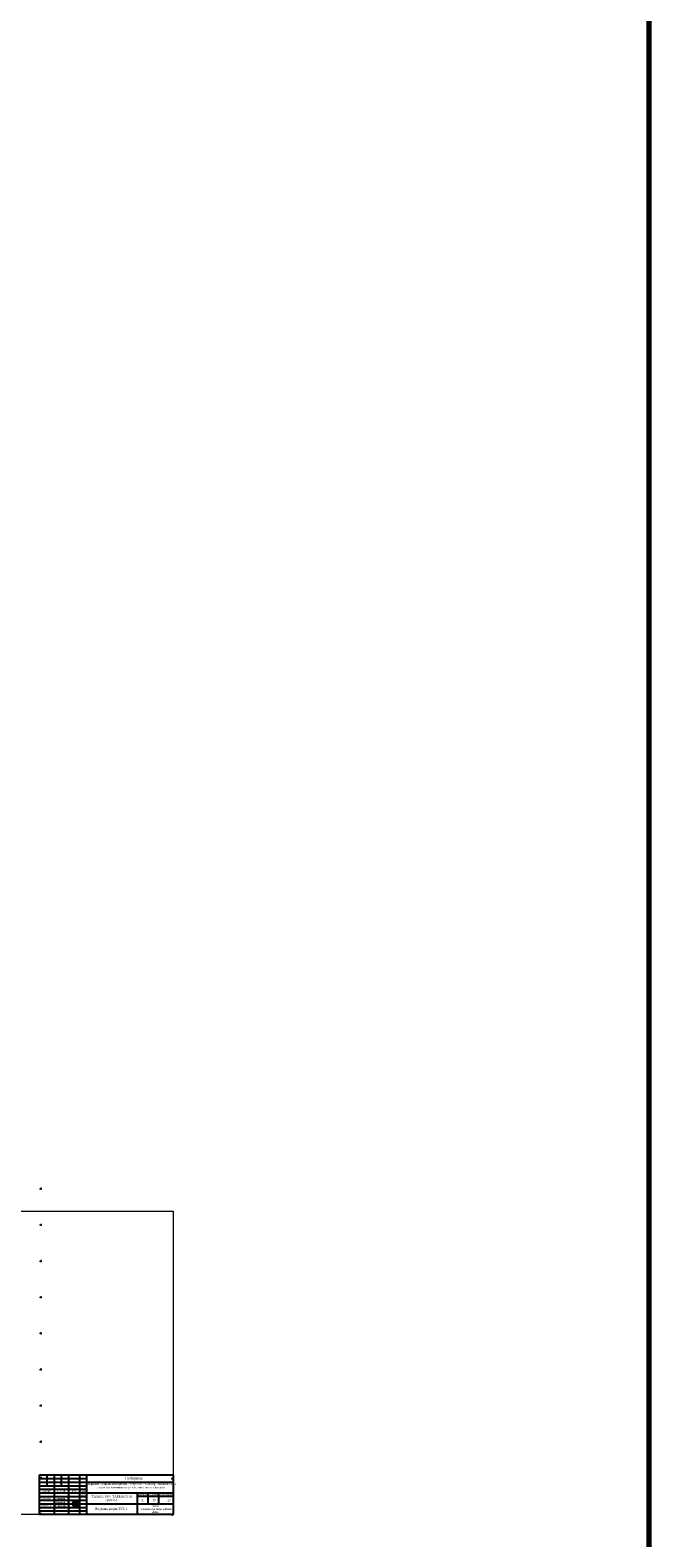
# Model space of a CAD drawing. Header units: millimetres. Extents: x 366033 to 446362, y 4247208 to 4265071.
# Tile 98 of 159: x 436651 to 437508, y 4253899 to 4255985. Entities that reach past the tile are written whole.
import ezdxf

# ---------------------------------------------------------------- set-up
doc = ezdxf.new("R2010")
doc.units = ezdxf.units.MM
doc.layers.add('GEODS_POINT_GRID#_B', color=7, linetype='Continuous', true_color=0x000000)
doc.layers.add('план', color=7, linetype='Continuous', lineweight=40)
doc.styles.add('GOST 2.304', font='CS_Gost2304.shx')
doc.styles.add('SHRFT', font='TXT', dxfattribs={"width": 1.75})
doc.styles.get("Standard").update_dxf_attribs({"font": 'times.ttf'})
doc.styles.add('TIMES', font='times.ttf')

# ---------------------------------------------------------------- blocks, each defined once
blk = doc.blocks.new('CrossCoord_m1')
at = {"layer": 'GEODS_POINT_GRID#_B', "color": 3, "lineweight": 20, "true_color": 0x00ff00, "flags": 128}
for points in [[(-3, 0), (3, 0)], [(0, 3), (0, -3)]]:
    blk.add_lwpolyline(points, dxfattribs=at)

msp = doc.modelspace()

# ---------------------------------------------------------------- linework, layer by layer
at = {"color": 250, "lineweight": 25}
for p, q in [((436663.942, 4253980.828, -714.51), (436728.942, 4253980.828, -714.51)), ((436663.942, 4253975.828, -714.51), (436848.942, 4253975.828, -714.51)), ((436663.942, 4253975.828, -714.51), (436728.942, 4253975.828, -714.51)), ((436663.942, 4253970.828, -714.51), (436728.942, 4253970.828, -714.51)), ((436673.942, 4253985.828, -1731.027), (436673.942, 4253970.828, -1731.027)), ((436683.942, 4253985.828, -1731.027), (436683.942, 4253930.828, -1731.027)), ((436693.942, 4253985.828, -1731.027), (436693.942, 4253970.828, -1731.027)), ((436703.942, 4253985.828, -1731.027), (436703.942, 4253930.828, -1731.027)), ((436718.942, 4253985.828, -1561.607), (436718.942, 4253930.828, -1561.607)), ((436728.942, 4253985.828, -714.51), (436728.942, 4253930.828, -714.51)), ((436663.942, 4253965.828, -714.51), (436728.942, 4253965.828, -714.51)), ((436663.942, 4253960.828, -714.51), (436848.942, 4253960.828, -714.51)), ((436663.942, 4253955.828, -714.51), (436728.942, 4253955.828, -714.51)), ((436663.942, 4253950.828, -714.51), (436728.942, 4253950.828, -714.51)), ((436798.942, 4253960.828, -714.51), (436798.942, 4253930.828, -714.51)), ((436848.942, 4253955.828, -714.51), (436798.942, 4253955.828, -714.51)), ((436848.942, 4253955.828, -714.51), (436798.942, 4253955.828, -714.51)), ((436813.942, 4253960.828, -714.51), (436813.942, 4253945.828, -714.51)), ((436828.942, 4253945.828, -714.51), (436828.942, 4253960.828, -714.51)), ((436663.942, 4253945.828, -714.51), (436848.942, 4253945.828, -714.51)), ((436663.942, 4253940.828, -714.51), (436728.942, 4253940.828, -714.51)), ((436663.942, 4253935.828, -714.51), (436728.942, 4253935.828, -714.51))]:
    msp.add_line(p, q, dxfattribs=at)
at = {"color": 5, "lineweight": 25, "ltscale": 2}
for p, q in [((436710.15, 4253948.245, -714.51), (436709.836, 4253948.039, -714.51)), ((436710.15, 4253948.245, -714.51), (436709.836, 4253948.039, -714.51)), ((436710.413, 4253948.368, -714.51), (436710.15, 4253948.245, -714.51)), ((436710.413, 4253948.368, -714.51), (436710.15, 4253948.245, -714.51)), ((436710.603, 4253948.461, -714.51), (436710.413, 4253948.368, -714.51)), ((436710.603, 4253948.461, -714.51), (436710.413, 4253948.368, -714.51)), ((436710.851, 4253948.554, -714.51), (436710.603, 4253948.461, -714.51)), ((436710.851, 4253948.554, -714.51), (436710.603, 4253948.461, -714.51)), ((436711.159, 4253948.624, -714.51), (436710.851, 4253948.554, -714.51)), ((436711.159, 4253948.624, -714.51), (436710.851, 4253948.554, -714.51)), ((436711.511, 4253948.699, -714.51), (436711.159, 4253948.624, -714.51)), ((436711.511, 4253948.699, -714.51), (436711.159, 4253948.624, -714.51)), ((436711.715, 4253948.744, -714.51), (436711.511, 4253948.699, -714.51)), ((436711.715, 4253948.744, -714.51), (436711.511, 4253948.699, -714.51)), ((436712.014, 4253948.791, -714.51), (436711.715, 4253948.744, -714.51)), ((436712.014, 4253948.791, -714.51), (436711.715, 4253948.744, -714.51)), ((436712.347, 4253948.849, -714.51), (436712.014, 4253948.791, -714.51)), ((436712.347, 4253948.849, -714.51), (436712.014, 4253948.791, -714.51)), ((436712.567, 4253948.874, -714.51), (436712.347, 4253948.849, -714.51)), ((436712.567, 4253948.874, -714.51), (436712.347, 4253948.849, -714.51)), ((436712.854, 4253948.925, -714.51), (436712.567, 4253948.874, -714.51)), ((436712.854, 4253948.925, -714.51), (436712.567, 4253948.874, -714.51)), ((436713.24, 4253948.972, -714.51), (436712.854, 4253948.925, -714.51)), ((436713.24, 4253948.972, -714.51), (436712.854, 4253948.925, -714.51)), ((436713.483, 4253948.996, -714.51), (436713.24, 4253948.972, -714.51)), ((436713.483, 4253948.996, -714.51), (436713.24, 4253948.972, -714.51)), ((436713.811, 4253949.043, -714.51), (436713.483, 4253948.996, -714.51)), ((436713.811, 4253949.043, -714.51), (436713.483, 4253948.996, -714.51)), ((436714.039, 4253949.064, -714.51), (436713.811, 4253949.043, -714.51)), ((436714.039, 4253949.064, -714.51), (436713.811, 4253949.043, -714.51)), ((436714.405, 4253949.095, -714.51), (436714.039, 4253949.064, -714.51)), ((436714.405, 4253949.095, -714.51), (436714.039, 4253949.064, -714.51)), ((436714.737, 4253949.116, -714.51), (436714.405, 4253949.095, -714.51)), ((436714.737, 4253949.116, -714.51), (436714.405, 4253949.095, -714.51)), ((436715.014, 4253949.17, -714.51), (436714.737, 4253949.116, -714.51)), ((436715.014, 4253949.17, -714.51), (436714.737, 4253949.116, -714.51)), ((436715.248, 4253949.18, -714.51), (436715.014, 4253949.17, -714.51)), ((436715.248, 4253949.18, -714.51), (436715.014, 4253949.17, -714.51)), ((436715.434, 4253949.187, -714.51), (436715.248, 4253949.18, -714.51)), ((436715.434, 4253949.187, -714.51), (436715.248, 4253949.18, -714.51)), ((436715.791, 4253949.228, -714.51), (436715.434, 4253949.187, -714.51)), ((436715.791, 4253949.228, -714.51), (436715.434, 4253949.187, -714.51)), ((436716.016, 4253949.23, -714.51), (436715.791, 4253949.228, -714.51)), ((436716.016, 4253949.23, -714.51), (436715.791, 4253949.228, -714.51)), ((436716.404, 4253949.233, -714.51), (436716.016, 4253949.23, -714.51)), ((436716.404, 4253949.233, -714.51), (436716.016, 4253949.23, -714.51)), ((436716.556, 4253949.233, -714.51), (436716.404, 4253949.233, -714.51)), ((436716.556, 4253949.233, -714.51), (436716.404, 4253949.233, -714.51)), ((436716.795, 4253949.219, -714.51), (436716.556, 4253949.233, -714.51)), ((436716.795, 4253949.219, -714.51), (436716.556, 4253949.233, -714.51)), ((436709.61, 4253947.803, -714.51), (436709.59, 4253947.588, -714.51)), ((436709.61, 4253947.803, -714.51), (436709.59, 4253947.588, -714.51)), ((436709.59, 4253947.588, -714.51), (436709.625, 4253947.473, -714.51)), ((436709.59, 4253947.588, -714.51), (436709.625, 4253947.473, -714.51)), ((436709.655, 4253947.888, -714.51), (436709.61, 4253947.803, -714.51)), ((436709.655, 4253947.888, -714.51), (436709.61, 4253947.803, -714.51)), ((436709.625, 4253947.473, -714.51), (436709.679, 4253947.418, -714.51)), ((436709.625, 4253947.473, -714.51), (436709.679, 4253947.418, -714.51)), ((436709.836, 4253948.039, -714.51), (436709.655, 4253947.888, -714.51)), ((436709.836, 4253948.039, -714.51), (436709.655, 4253947.888, -714.51)), ((436709.679, 4253947.418, -714.51), (436709.8, 4253947.279, -714.51)), ((436709.679, 4253947.418, -714.51), (436709.8, 4253947.279, -714.51)), ((436709.8, 4253947.279, -714.51), (436709.95, 4253947.224, -714.51)), ((436709.8, 4253947.279, -714.51), (436709.95, 4253947.224, -714.51)), ((436709.95, 4253947.224, -714.51), (436710.109, 4253947.166, -714.51)), ((436709.95, 4253947.224, -714.51), (436710.109, 4253947.166, -714.51)), ((436710.109, 4253947.166, -714.51), (436710.264, 4253947.11, -714.51)), ((436710.109, 4253947.166, -714.51), (436710.264, 4253947.11, -714.51)), ((436710.264, 4253947.11, -714.51), (436710.398, 4253947.079, -714.51)), ((436710.264, 4253947.11, -714.51), (436710.398, 4253947.079, -714.51)), ((436710.398, 4253947.079, -714.51), (436710.653, 4253947.035, -714.51)), ((436710.398, 4253947.079, -714.51), (436710.653, 4253947.035, -714.51)), ((436710.653, 4253947.035, -714.51), (436710.839, 4253947.003, -714.51)), ((436710.653, 4253947.035, -714.51), (436710.839, 4253947.003, -714.51)), ((436710.839, 4253947.003, -714.51), (436711.279, 4253946.994, -714.51)), ((436710.839, 4253947.003, -714.51), (436711.279, 4253946.994, -714.51)), ((436711.279, 4253946.994, -714.51), (436711.549, 4253946.998, -714.51)), ((436711.279, 4253946.994, -714.51), (436711.549, 4253946.998, -714.51)), ((436711.549, 4253946.998, -714.51), (436712.011, 4253946.996, -714.51)), ((436711.549, 4253946.998, -714.51), (436712.011, 4253946.996, -714.51)), ((436712.011, 4253946.996, -714.51), (436712.522, 4253946.986, -714.51)), ((436712.011, 4253946.996, -714.51), (436712.522, 4253946.986, -714.51)), ((436712.522, 4253946.986, -714.51), (436712.909, 4253946.982, -714.51)), ((436712.522, 4253946.986, -714.51), (436712.909, 4253946.982, -714.51)), ((436712.909, 4253946.982, -714.51), (436713.572, 4253946.998, -714.51)), ((436712.909, 4253946.982, -714.51), (436713.572, 4253946.998, -714.51)), ((436713.572, 4253946.998, -714.51), (436714.066, 4253946.988, -714.51)), ((436713.572, 4253946.998, -714.51), (436714.066, 4253946.988, -714.51)), ((436714.066, 4253946.988, -714.51), (436714.545, 4253946.927, -714.51)), ((436714.066, 4253946.988, -714.51), (436714.545, 4253946.927, -714.51)), ((436714.244, 4253946.478, -714.51), (436714.273, 4253946.583, -714.51)), ((436714.244, 4253946.478, -714.51), (436714.273, 4253946.583, -714.51)), ((436714.266, 4253946.407, -714.51), (436714.244, 4253946.478, -714.51)), ((436714.266, 4253946.407, -714.51), (436714.244, 4253946.478, -714.51)), ((436714.311, 4253946.332, -714.51), (436714.266, 4253946.407, -714.51)), ((436714.311, 4253946.332, -714.51), (436714.266, 4253946.407, -714.51)), ((436714.273, 4253946.583, -714.51), (436714.29, 4253946.644, -714.51)), ((436714.273, 4253946.583, -714.51), (436714.29, 4253946.644, -714.51)), ((436714.29, 4253946.644, -714.51), (436714.324, 4253946.701, -714.51)), ((436714.29, 4253946.644, -714.51), (436714.324, 4253946.701, -714.51)), ((436714.37, 4253946.268, -714.51), (436714.311, 4253946.332, -714.51)), ((436714.37, 4253946.268, -714.51), (436714.311, 4253946.332, -714.51)), ((436714.324, 4253946.701, -714.51), (436714.37, 4253946.778, -714.51)), ((436714.324, 4253946.701, -714.51), (436714.37, 4253946.778, -714.51)), ((436714.37, 4253946.778, -714.51), (436714.436, 4253946.828, -714.51)), ((436714.37, 4253946.778, -714.51), (436714.436, 4253946.828, -714.51)), ((436714.411, 4253946.236, -714.51), (436714.37, 4253946.268, -714.51)), ((436714.411, 4253946.236, -714.51), (436714.37, 4253946.268, -714.51)), ((436714.48, 4253946.236, -714.51), (436714.411, 4253946.236, -714.51)), ((436714.48, 4253946.236, -714.51), (436714.411, 4253946.236, -714.51)), ((436714.436, 4253946.828, -714.51), (436714.496, 4253946.891, -714.51)), ((436714.436, 4253946.828, -714.51), (436714.496, 4253946.891, -714.51)), ((436714.583, 4253946.255, -714.51), (436714.48, 4253946.236, -714.51)), ((436714.583, 4253946.255, -714.51), (436714.48, 4253946.236, -714.51)), ((436714.496, 4253946.891, -714.51), (436714.601, 4253946.953, -714.51)), ((436714.496, 4253946.891, -714.51), (436714.601, 4253946.953, -714.51)), ((436714.5, 4253946.905, -714.51), (436714.601, 4253946.953, -714.51)), ((436714.5, 4253946.905, -714.51), (436714.601, 4253946.953, -714.51)), ((436714.657, 4253946.284, -714.51), (436714.583, 4253946.255, -714.51)), ((436714.657, 4253946.284, -714.51), (436714.583, 4253946.255, -714.51)), ((436714.601, 4253946.953, -714.51), (436714.772, 4253947.053, -714.51)), ((436714.601, 4253946.953, -714.51), (436714.772, 4253947.053, -714.51)), ((436714.601, 4253946.953, -714.51), (436714.717, 4253946.857, -714.51)), ((436714.601, 4253946.953, -714.51), (436714.717, 4253946.857, -714.51)), ((436714.726, 4253946.315, -714.51), (436714.657, 4253946.284, -714.51)), ((436714.726, 4253946.315, -714.51), (436714.657, 4253946.284, -714.51)), ((436714.717, 4253946.857, -714.51), (436714.776, 4253946.808, -714.51)), ((436714.717, 4253946.857, -714.51), (436714.776, 4253946.808, -714.51)), ((436714.807, 4253946.409, -714.51), (436714.726, 4253946.315, -714.51)), ((436714.807, 4253946.409, -714.51), (436714.726, 4253946.315, -714.51)), ((436714.772, 4253947.053, -714.51), (436714.9, 4253947.126, -714.51)), ((436714.772, 4253947.053, -714.51), (436714.9, 4253947.126, -714.51)), ((436714.776, 4253946.808, -714.51), (436714.807, 4253946.749, -714.51)), ((436714.776, 4253946.808, -714.51), (436714.807, 4253946.749, -714.51)), ((436714.807, 4253946.749, -714.51), (436714.847, 4253946.674, -714.51)), ((436714.807, 4253946.749, -714.51), (436714.847, 4253946.674, -714.51)), ((436714.842, 4253946.487, -714.51), (436714.807, 4253946.409, -714.51)), ((436714.842, 4253946.487, -714.51), (436714.807, 4253946.409, -714.51)), ((436714.867, 4253946.6, -714.51), (436714.842, 4253946.487, -714.51)), ((436714.867, 4253946.6, -714.51), (436714.842, 4253946.487, -714.51)), ((436714.847, 4253946.674, -714.51), (436714.867, 4253946.6, -714.51)), ((436714.847, 4253946.674, -714.51), (436714.867, 4253946.6, -714.51)), ((436714.9, 4253947.126, -714.51), (436715.052, 4253947.235, -714.51)), ((436714.9, 4253947.126, -714.51), (436715.052, 4253947.235, -714.51)), ((436715.052, 4253947.235, -714.51), (436715.163, 4253947.235, -714.51)), ((436715.052, 4253947.235, -714.51), (436715.163, 4253947.235, -714.51)), ((436715.163, 4253947.235, -714.51), (436715.508, 4253947.24, -714.51)), ((436715.163, 4253947.235, -714.51), (436715.508, 4253947.24, -714.51)), ((436715.402, 4253946.74, -714.51), (436715.541, 4253946.902, -714.51)), ((436715.402, 4253946.74, -714.51), (436715.541, 4253946.902, -714.51)), ((436715.402, 4253946.678, -714.51), (436715.402, 4253946.74, -714.51)), ((436715.402, 4253946.678, -714.51), (436715.402, 4253946.74, -714.51)), ((436715.437, 4253946.614, -714.51), (436715.402, 4253946.678, -714.51)), ((436715.437, 4253946.614, -714.51), (436715.402, 4253946.678, -714.51)), ((436715.461, 4253946.57, -714.51), (436715.437, 4253946.614, -714.51)), ((436715.461, 4253946.57, -714.51), (436715.437, 4253946.614, -714.51)), ((436715.518, 4253946.553, -714.51), (436715.461, 4253946.57, -714.51)), ((436715.518, 4253946.553, -714.51), (436715.461, 4253946.57, -714.51)), ((436715.508, 4253947.24, -714.51), (436715.57, 4253947.24, -714.51)), ((436715.508, 4253947.24, -714.51), (436715.57, 4253947.24, -714.51)), ((436715.592, 4253946.553, -714.51), (436715.518, 4253946.553, -714.51)), ((436715.592, 4253946.553, -714.51), (436715.518, 4253946.553, -714.51)), ((436715.541, 4253946.902, -714.51), (436715.611, 4253946.985, -714.51)), ((436715.541, 4253946.902, -714.51), (436715.611, 4253946.985, -714.51)), ((436715.57, 4253947.24, -714.51), (436715.772, 4253947.226, -714.51)), ((436715.57, 4253947.24, -714.51), (436715.772, 4253947.226, -714.51)), ((436715.709, 4253946.624, -714.51), (436715.592, 4253946.553, -714.51)), ((436715.709, 4253946.624, -714.51), (436715.592, 4253946.553, -714.51)), ((436715.611, 4253946.985, -714.51), (436715.819, 4253947.159, -714.51)), ((436715.611, 4253946.985, -714.51), (436715.819, 4253947.159, -714.51)), ((436715.872, 4253946.724, -714.51), (436715.709, 4253946.624, -714.51)), ((436715.872, 4253946.724, -714.51), (436715.709, 4253946.624, -714.51)), ((436715.77, 4253947.118, -714.51), (436715.843, 4253947.183, -714.51)), ((436715.77, 4253947.118, -714.51), (436715.843, 4253947.183, -714.51)), ((436715.772, 4253947.226, -714.51), (436715.943, 4253947.122, -714.51)), ((436715.772, 4253947.226, -714.51), (436715.943, 4253947.122, -714.51)), ((436715.843, 4253947.183, -714.51), (436715.887, 4253947.223, -714.51)), ((436715.843, 4253947.183, -714.51), (436715.887, 4253947.223, -714.51)), ((436715.969, 4253946.817, -714.51), (436715.872, 4253946.724, -714.51)), ((436715.969, 4253946.817, -714.51), (436715.872, 4253946.724, -714.51)), ((436715.887, 4253947.223, -714.51), (436715.971, 4253947.274, -714.51)), ((436715.887, 4253947.223, -714.51), (436715.971, 4253947.274, -714.51)), ((436715.943, 4253947.122, -714.51), (436716.014, 4253947.066, -714.51)), ((436715.943, 4253947.122, -714.51), (436716.014, 4253947.066, -714.51)), ((436716.021, 4253946.899, -714.51), (436715.969, 4253946.817, -714.51)), ((436716.021, 4253946.899, -714.51), (436715.969, 4253946.817, -714.51)), ((436715.971, 4253947.274, -714.51), (436716.026, 4253947.307, -714.51)), ((436715.971, 4253947.274, -714.51), (436716.026, 4253947.307, -714.51)), ((436716.014, 4253947.066, -714.51), (436716.045, 4253946.979, -714.51)), ((436716.014, 4253947.066, -714.51), (436716.045, 4253946.979, -714.51)), ((436716.045, 4253946.979, -714.51), (436716.021, 4253946.899, -714.51)), ((436716.045, 4253946.979, -714.51), (436716.021, 4253946.899, -714.51)), ((436716.026, 4253947.307, -714.51), (436716.083, 4253947.326, -714.51)), ((436716.026, 4253947.307, -714.51), (436716.083, 4253947.326, -714.51)), ((436716.083, 4253947.326, -714.51), (436716.124, 4253947.34, -714.51)), ((436716.083, 4253947.326, -714.51), (436716.124, 4253947.34, -714.51)), ((436716.124, 4253947.34, -714.51), (436716.178, 4253947.34, -714.51)), ((436716.124, 4253947.34, -714.51), (436716.178, 4253947.34, -714.51)), ((436716.178, 4253947.34, -714.51), (436716.222, 4253947.325, -714.51)), ((436716.178, 4253947.34, -714.51), (436716.222, 4253947.325, -714.51)), ((436716.222, 4253947.325, -714.51), (436716.278, 4253947.292, -714.51)), ((436716.222, 4253947.325, -714.51), (436716.278, 4253947.292, -714.51)), ((436716.311, 4253946.123, -714.51), (436716.254, 4253946.167, -714.51)), ((436716.278, 4253947.292, -714.51), (436716.313, 4253947.272, -714.51)), ((436716.278, 4253947.292, -714.51), (436716.313, 4253947.272, -714.51)), ((436716.407, 4253946.123, -714.51), (436716.311, 4253946.123, -714.51)), ((436716.313, 4253947.272, -714.51), (436716.34, 4253947.234, -714.51)), ((436716.313, 4253947.272, -714.51), (436716.34, 4253947.234, -714.51)), ((436716.349, 4253946.792, -714.51), (436716.316, 4253946.662, -714.51)), ((436716.349, 4253946.792, -714.51), (436716.316, 4253946.662, -714.51)), ((436716.316, 4253946.662, -714.51), (436716.316, 4253946.571, -714.51)), ((436716.316, 4253946.662, -714.51), (436716.316, 4253946.571, -714.51)), ((436716.316, 4253946.571, -714.51), (436716.342, 4253946.479, -714.51)), ((436716.316, 4253946.571, -714.51), (436716.342, 4253946.479, -714.51)), ((436716.34, 4253947.234, -714.51), (436716.363, 4253947.197, -714.51)), ((436716.34, 4253947.234, -714.51), (436716.363, 4253947.197, -714.51)), ((436716.342, 4253946.479, -714.51), (436716.39, 4253946.386, -714.51)), ((436716.342, 4253946.479, -714.51), (436716.39, 4253946.386, -714.51)), ((436716.378, 4253946.906, -714.51), (436716.349, 4253946.792, -714.51)), ((436716.378, 4253946.906, -714.51), (436716.349, 4253946.792, -714.51)), ((436716.363, 4253947.197, -714.51), (436716.38, 4253947.169, -714.51)), ((436716.363, 4253947.197, -714.51), (436716.38, 4253947.169, -714.51)), ((436716.401, 4253947.098, -714.51), (436716.378, 4253947.005, -714.51)), ((436716.401, 4253947.098, -714.51), (436716.378, 4253947.005, -714.51)), ((436716.378, 4253947.005, -714.51), (436716.378, 4253946.906, -714.51)), ((436716.378, 4253947.005, -714.51), (436716.378, 4253946.906, -714.51)), ((436716.38, 4253947.169, -714.51), (436716.401, 4253947.098, -714.51)), ((436716.38, 4253947.169, -714.51), (436716.401, 4253947.098, -714.51)), ((436716.39, 4253946.386, -714.51), (436716.434, 4253946.354, -714.51)), ((436716.39, 4253946.386, -714.51), (436716.434, 4253946.354, -714.51)), ((436716.551, 4253946.149, -714.51), (436716.407, 4253946.123, -714.51)), ((436716.434, 4253946.354, -714.51), (436716.513, 4253946.323, -714.51)), ((436716.434, 4253946.354, -714.51), (436716.513, 4253946.323, -714.51)), ((436716.513, 4253946.323, -714.51), (436716.587, 4253946.295, -714.51)), ((436716.513, 4253946.323, -714.51), (436716.587, 4253946.295, -714.51)), ((436716.653, 4253946.189, -714.51), (436716.551, 4253946.149, -714.51)), ((436716.587, 4253946.295, -714.51), (436716.726, 4253946.295, -714.51)), ((436716.587, 4253946.295, -714.51), (436716.726, 4253946.295, -714.51)), ((436716.726, 4253946.295, -714.51), (436716.816, 4253946.312, -714.51)), ((436716.726, 4253946.295, -714.51), (436716.816, 4253946.312, -714.51)), ((436716.816, 4253946.312, -714.51), (436716.911, 4253946.323, -714.51)), ((436716.816, 4253946.312, -714.51), (436716.911, 4253946.323, -714.51)), ((436716.911, 4253946.323, -714.51), (436717.126, 4253946.354, -714.51)), ((436716.911, 4253946.323, -714.51), (436717.126, 4253946.354, -714.51))]:
    msp.add_line(p, q, dxfattribs=at)
at = {"color": 4, "lineweight": 70}
msp.add_lwpolyline([(434110.555, 4259160.076), (437507.764, 4259160.076), (437507.764, 4247207.872), (434110.555, 4247207.872)], close=True, dxfattribs=at)
at = {"color": 0, "lineweight": 0, "elevation": -714.51}
msp.add_lwpolyline([(436254.942, 4254350.828), (436848.942, 4254350.828), (436848.942, 4253930.828), (436254.942, 4253930.828)], close=True, dxfattribs=at)
at = {"color": 250, "lineweight": 25, "elevation": -714.51}
msp.add_lwpolyline([(436663.942, 4253985.828), (436848.942, 4253985.828), (436848.942, 4253930.828), (436663.942, 4253930.828)], close=True, dxfattribs=at)
at = {"color": 5, "lineweight": 25, "ltscale": 2, "elevation": -714.51}
for points in [[(436712.929, 4253949.032), (436713.222, 4253949.03), (436713.347, 4253949.089), (436713.465, 4253949.176), (436713.548, 4253949.235), (436713.639, 4253949.32), (436713.691, 4253949.368), (436713.748, 4253949.45), (436713.743, 4253949.525), (436713.718, 4253949.646), (436713.698, 4253949.685), (436713.61, 4253949.769), (436713.5, 4253949.848), (436713.373, 4253949.907), (436713.213, 4253949.954), (436712.973, 4253950.002), (436712.777, 4253950.002), (436712.546, 4253949.988), (436712.356, 4253949.96), (436712.186, 4253949.92), (436711.985, 4253949.354), (436711.749, 4253949.851), (436711.533, 4253949.779), (436711.319, 4253949.703), (436711.099, 4253949.576), (436710.928, 4253949.465), (436710.819, 4253949.372), (436710.75, 4253949.22), (436710.738, 4253949.128), (436710.779, 4253948.975), (436710.89, 4253948.784), (436710.948, 4253948.72), (436711.048, 4253948.655), (436711.19, 4253948.604), (436711.387, 4253948.554), (436711.822, 4253948.498), (436712.077, 4253948.467), (436712.204, 4253948.452), (436712.52, 4253948.888), (436712.613, 4253948.859), (436712.397, 4253948.374)], [(436712.929, 4253949.032), (436713.222, 4253949.03), (436713.347, 4253949.089), (436713.465, 4253949.176), (436713.548, 4253949.235), (436713.639, 4253949.32), (436713.691, 4253949.368), (436713.748, 4253949.45), (436713.743, 4253949.525), (436713.718, 4253949.646), (436713.698, 4253949.685), (436713.61, 4253949.769), (436713.5, 4253949.848), (436713.373, 4253949.907), (436713.213, 4253949.954), (436712.973, 4253950.002), (436712.777, 4253950.002), (436712.546, 4253949.988), (436712.356, 4253949.96), (436712.186, 4253949.92), (436711.985, 4253949.354), (436711.749, 4253949.851), (436711.533, 4253949.779), (436711.319, 4253949.703), (436711.099, 4253949.576), (436710.928, 4253949.465), (436710.819, 4253949.372), (436710.75, 4253949.22), (436710.738, 4253949.128), (436710.779, 4253948.975), (436710.89, 4253948.784), (436710.948, 4253948.72), (436711.048, 4253948.655), (436711.19, 4253948.604), (436711.387, 4253948.554), (436711.822, 4253948.498), (436712.077, 4253948.467), (436712.204, 4253948.452), (436712.52, 4253948.888), (436712.613, 4253948.859), (436712.397, 4253948.374)], [(436713.398, 4253949.126), (436713.658, 4253949.033), (436713.455, 4253948.692), (436713.658, 4253948.53), (436713.662, 4253948.153), (436713.726, 4253947.816), (436713.797, 4253947.437), (436713.794, 4253946.994), (436713.794, 4253946.648), (436713.739, 4253946.366), (436713.661, 4253946.251), (436713.577, 4253946.158), (436713.489, 4253946.129), (436713.411, 4253946.127), (436713.287, 4253946.157), (436713.033, 4253946.262), (436712.825, 4253946.378), (436712.54, 4253946.564), (436712.363, 4253946.68), (436712.033, 4253946.871), (436711.623, 4253947.045)], [(436714.152, 4253947.387), (436714.446, 4253947.384), (436714.571, 4253947.443), (436714.689, 4253947.531), (436714.772, 4253947.59), (436714.863, 4253947.675), (436714.914, 4253947.723), (436714.971, 4253947.805), (436714.967, 4253947.88), (436714.942, 4253948.001), (436714.922, 4253948.04), (436714.833, 4253948.123), (436714.181, 4253947.886), (436714.055, 4253947.945), (436714.436, 4253948.309), (436714.196, 4253948.357), (436714.001, 4253948.357), (436713.769, 4253948.343), (436713.58, 4253948.315), (436713.41, 4253948.001), (436713.148, 4253948.246), (436712.973, 4253948.206), (436712.757, 4253948.133), (436712.543, 4253948.057), (436712.323, 4253947.931), (436712.152, 4253947.82), (436712.043, 4253947.727), (436711.974, 4253947.575), (436711.961, 4253947.483), (436712.002, 4253947.329), (436712.114, 4253947.138), (436712.172, 4253947.075), (436712.272, 4253947.01), (436712.413, 4253946.959), (436712.61, 4253946.909), (436713.046, 4253946.853), (436713.301, 4253946.822), (436713.428, 4253946.806), (436713.494, 4253946.787), (436713.587, 4253946.758), (436713.621, 4253946.729)], [(436714.152, 4253947.387), (436714.446, 4253947.384), (436714.571, 4253947.443), (436714.689, 4253947.531), (436714.772, 4253947.59), (436714.863, 4253947.675), (436714.914, 4253947.723), (436714.971, 4253947.805), (436714.967, 4253947.88), (436714.942, 4253948.001), (436714.922, 4253948.04), (436714.833, 4253948.123), (436714.181, 4253947.886), (436714.055, 4253947.945), (436714.436, 4253948.309), (436714.196, 4253948.357), (436714.001, 4253948.357), (436713.769, 4253948.343), (436713.58, 4253948.315), (436713.41, 4253948.001), (436713.148, 4253948.246), (436712.973, 4253948.206), (436712.757, 4253948.133), (436712.543, 4253948.057), (436712.323, 4253947.931), (436712.152, 4253947.82), (436712.043, 4253947.727), (436711.974, 4253947.575), (436711.961, 4253947.483), (436712.002, 4253947.329), (436712.114, 4253947.138), (436712.172, 4253947.075), (436712.272, 4253947.01), (436712.413, 4253946.959), (436712.61, 4253946.909), (436713.046, 4253946.853), (436713.301, 4253946.822), (436713.428, 4253946.806), (436713.494, 4253946.787), (436713.587, 4253946.758), (436713.621, 4253946.729)], [(436716.14, 4253947.582), (436716.138, 4253947.289), (436716.197, 4253947.163), (436716.284, 4253947.045), (436716.343, 4253946.962), (436716.428, 4253946.872), (436716.476, 4253946.82), (436716.558, 4253946.763), (436716.633, 4253946.768), (436716.754, 4253946.793), (436716.793, 4253946.813), (436716.876, 4253946.901), (436716.956, 4253947.011), (436717.015, 4253947.137), (436717.062, 4253947.298), (436717.11, 4253947.538), (436717.11, 4253947.734), (436717.096, 4253947.965), (436717.068, 4253948.155), (436717.028, 4253948.325), (436716.999, 4253948.586), (436716.959, 4253948.762), (436716.887, 4253948.978), (436716.811, 4253949.192), (436716.684, 4253949.411), (436716.573, 4253949.583), (436716.48, 4253949.691), (436716.328, 4253949.761), (436716.236, 4253949.773), (436716.083, 4253949.732), (436715.891, 4253949.62), (436715.828, 4253949.563), (436715.763, 4253949.463), (436715.712, 4253949.321), (436715.662, 4253949.124), (436715.606, 4253948.689), (436715.575, 4253948.434), (436715.56, 4253948.307), (436715.54, 4253948.24), (436715.511, 4253948.148), (436715.482, 4253948.114)], [(436714.554, 4253944.251), (436714.814, 4253944.158), (436714.611, 4253943.817), (436714.814, 4253943.655), (436714.819, 4253943.278), (436714.882, 4253942.941), (436714.954, 4253942.562), (436714.951, 4253942.119), (436714.951, 4253941.773), (436714.895, 4253941.491), (436714.818, 4253941.376), (436714.733, 4253941.283), (436714.646, 4253941.254), (436714.567, 4253941.252), (436714.443, 4253941.282), (436714.189, 4253941.387), (436713.982, 4253941.503), (436713.697, 4253941.689), (436713.519, 4253941.805), (436713.189, 4253941.996), (436712.78, 4253942.17)], [(436717.717, 4253943.197), (436717.715, 4253942.904), (436717.774, 4253942.779), (436717.861, 4253942.661), (436717.921, 4253942.578), (436718.005, 4253942.487), (436718.053, 4253942.435), (436718.135, 4253942.379), (436718.21, 4253942.383), (436718.331, 4253942.408), (436718.37, 4253942.428), (436718.454, 4253942.516), (436718.533, 4253942.626), (436718.592, 4253942.753), (436718.639, 4253942.913), (436718.687, 4253943.153), (436718.687, 4253943.349), (436718.673, 4253943.58), (436718.645, 4253943.77), (436718.606, 4253943.94), (436718.576, 4253944.201), (436718.536, 4253944.377), (436718.464, 4253944.593), (436718.388, 4253944.807), (436718.261, 4253945.027), (436718.15, 4253945.198), (436718.057, 4253945.307), (436717.905, 4253945.376), (436717.813, 4253945.388), (436717.66, 4253945.347), (436717.469, 4253945.236), (436717.405, 4253945.178), (436717.34, 4253945.078), (436717.289, 4253944.936), (436717.239, 4253944.739), (436717.183, 4253944.304), (436717.152, 4253944.049), (436717.137, 4253943.922), (436717.118, 4253943.856), (436717.089, 4253943.763), (436717.06, 4253943.729)]]:
    msp.add_lwpolyline(points, dxfattribs=at)
at = {"color": 5, "lineweight": 5, "elevation": -714.51}
for points in [[(436709.959, 4253945.076), (436710.237, 4253945.563), (436711.025, 4253945.112), (436711.311, 4253945.611), (436711.859, 4253945.611), (436710.816, 4253941.789), (436710.075, 4253942.599)], [(436711.338, 4253943.7), (436712.994, 4253945.54), (436713.441, 4253945.137)], [(436711.338, 4253943.7), (436712.183, 4253942.228), (436712.834, 4253942.602)]]:
    msp.add_lwpolyline(points, dxfattribs=at)
at = {"color": 5, "lineweight": 5}
for points in [[(436712.166, 4253944.62, -714.51), (436712.88, 4253942.042, -714.51), (436709.86, 4253943.531, -714.51), (436714.175, 4253943.737, -714.51)], [(436712.834, 4253942.602, -714.51), (436714.135, 4253942.936, -714.51), (436713.584, 4253942.462, -714.51), (436715.389, 4253943.226, -714.51), (436714.747, 4253942.309, -714.51), (436715.114, 4253943.777, -714.51), (436715.955, 4253942.218, -714.51), (436716.123, 4253943.838, -714.51), (436716.337, 4253942.202, -714.51), (436716.138, 4253942.875, -714.51), (436717.362, 4253944.082, -714.51), (436716.765, 4253942.844, -714.51), (436717.331, 4253942.707, -714.51), (436716.368, 4253944.098, -714.51), (436716.781, 4253942.401, -714.51), (436717.668, 4253943.838, -714.51), (436716.98, 4253943.181, -714.51), (436717.714, 4253942.37, -714.51), (436713.599, 4253944.113, -714.51), (436713.569, 4253943.288, -714.51), (436715.068, 4253942.967, -714.51)]]:
    msp.add_spline(points, degree=3, dxfattribs=at)

# ---------------------------------------------------------------- block references
at = {"layer": 'GEODS_POINT_GRID#_B', "color": 3, "true_color": 0x00ff00, "xscale": 0.5, "yscale": 0.5, "zscale": 0.5}
for p in [(436665.442, 4254381.728, -714.51), (436665.442, 4254331.728, -714.51), (436665.442, 4254281.728, -714.51), (436665.442, 4254231.728, -714.51), (436665.442, 4254181.728, -714.51), (436665.442, 4254131.728, -714.51), (436665.442, 4254081.728, -714.51), (436665.442, 4254031.728, -714.51), (436665.442, 4253981.728, -714.51), (436847.442, 4253980.828, -714.51), (436665.442, 4253931.728, -714.51), (436847.442, 4253930.828, -714.51)]:
    msp.add_blockref('CrossCoord_m1', p, dxfattribs=at)

# ---------------------------------------------------------------- texts
for s, insert, char_height, width, attachment_point in [('\\pi-40.048;Tashqisuv', (436821.642, 4253983.011, -714.51), 4, 4.20261, 1), ('{\\fTimes New Roman|b0|i0|c204|p18;2026}', (436721.106, 4253959.091, -714.51), 2, 10.68651, 1), ('{\\fISOCPEUR|b0|i1|c204|p34;Bosqish}', (436806.442, 4253958.328, -714.51), 3, 15, 5), ('{\\fISOCPEUR|b0|i1|c204|p34;IL}', (436806.442, 4253950.828, -714.51), 3, 15, 5), ('{\\fISOCPEUR|b0|i1|c204|p34;Va\\fISOCPEUR|b0|i1|c0|p34;roq}', (436821.442, 4253958.328, -714.51), 3, 15, 5), ('{\\fISOCPEUR|b0|i1|c0|p34;1\\fISOCPEUR|b0|i1|c204|p34;5}', (436822.099, 4253950.828, -714.51), 3, 15, 5), ('{\\fISOCPEUR|b0|i1|c204|p34;Va\\fISOCPEUR|b0|i1|c0|p34;roq\\fISOCPEUR|b0|i1|c204|p34;lar}', (436838.942, 4253958.328, -714.51), 3, 37.25162, 5)]:
    msp.add_mtext(s, dxfattribs=dict(insert=insert, char_height=char_height, width=width, attachment_point=attachment_point))
at = {"color": 0, "lineweight": 5, "insert": (436730.396, 4253975, -714.51), "char_height": 3, "width": 154.9538, "attachment_point": 1}
msp.add_mtext('Паркент тумани                                                         маҳаллалари \\P            ахолисини ичимлик сув таъминотини яхшилаш', dxfattribs=at)
at = {"color": 0, "lineweight": 0, "insert": (436761.807, 4253974.975, -714.51), "char_height": 3, "width": 67.69207, "attachment_point": 1}
msp.add_mtext('"Buloqboshi","Objuvoz","Gulbog\'"', dxfattribs=at)
at = {"lineweight": 25, "ltscale": 100, "attachment_point": 1, "style": 'GOST 2.304'}
for s, insert, char_height, width in [('{\\fTimes New Roman|b0|i0|c204|p18;Lavozim}', (436665.631, 4253964.598, -714.51), 2.5, 7.14649), ('{\\fTimes New Roman|b0|i0|c204|p18;F. I. Sh.}', (436688.041, 4253964.581, -714.51), 2.5, 13.23723), ('{\\fTimes New Roman|b0|i0|c204|p18;Imzo}', (436707.234, 4253964.543, -714.51), 2.5, 12.27251), ('{\\fTimes New Roman|b0|i0|c204|p18;Bajaruvchi}', (436665.88, 4253944.349, 302.006), 2.2, 8.90888)]:
    msp.add_mtext(s, dxfattribs=dict(at, insert=insert, char_height=char_height, width=width))
at = {"color": 7, "insert": (436672.131, 4253952.768, -714.51), "char_height": 0.16239, "width": 16.23922, "attachment_point": 5, "style": 'SHRFT'}
msp.add_mtext('{\\fISOCPEUR|b0|i1|c0|p34;\\H15x;Loyixani} ', dxfattribs=at)
at = {"color": 0, "char_height": 2.5, "attachment_point": 1}
for s, insert in [('{\\fTimes New Roman|b1|i0|c204|p18;Садиков  А.}', (436684.192, 4253954.464, -714.51)), ('{\\fTimes New Roman|b1|i0|c204|p18;Садиков  А.}', (436684.481, 4253949.468, -714.51)), ('{\\fTimes New Roman|b1|i0|c204|p18;Курбонов  А.}', (436684.423, 4253944.404, -714.51))]:
    msp.add_mtext(s, dxfattribs=dict(at, insert=insert))
at = {"color": 250, "lineweight": 25, "ltscale": 100, "insert": (436720.393, 4253964.516, -714.51), "char_height": 2.5, "width": 8.14319, "attachment_point": 1, "style": 'GOST 2.304'}
msp.add_mtext('{\\fTimes New Roman|b0|i0|c204|p18;Sana}', dxfattribs=at)
at = {"color": 5, "insert": (436763.756, 4253953.073, -714.51), "char_height": 3, "width": 64.16731, "attachment_point": 5}
msp.add_mtext("{\\fTimes New Roman|b0|i0|c204|p18;\\C7;TASHQI SUV TARMOG'INI\\PQURISH}", dxfattribs=at)
at = {"color": 0, "insert": (436840.959, 4253951.966, -714.51), "char_height": 3.0064, "width": 1.92475, "attachment_point": 1, "style": 'TIMES'}
msp.add_mtext('27', dxfattribs=at)
at = {"color": 0, "ltscale": 0.1, "insert": (436819.303, 4253943.831, -714.51), "char_height": 2.5, "attachment_point": 1}
msp.add_mtext_dynamic_manual_height_columns('\\pi0.71954;{\\fTimes New Roman|b1|i1|c204|p18;ЧПП\\P\\pi-17.28155;"Cаноат-сув-бино-лойиха"\\P\\pi0.24549;2026г.}', width=9.80425, gutter_width=12.5, heights=[0], dxfattribs=at)
at = {"layer": 'план', "color": 0, "lineweight": 20, "insert": (436740.966, 4253940.337, -713.991), "char_height": 3, "width": 48.58877, "attachment_point": 1}
msp.add_mtext("{\\fTimes New Roman|b0|i0|c204|p18;Bo'ylama qirqim TST-1 }", dxfattribs=at)

doc.saveas('drawing.dxf')
